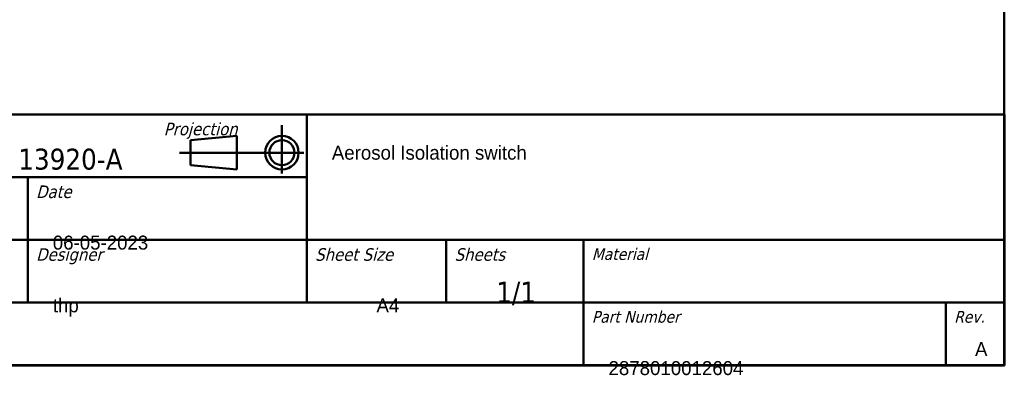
# Model space of a CAD drawing. Header units: millimetres. Extents: x 15 to 430, y 13 to 300.
# Tile 8 of 16: x 254 to 430, y 13 to 77. Entities that reach past the tile are written whole.
import ezdxf
from ezdxf.enums import TextEntityAlignment as Align

# ---------------------------------------------------------------- set-up
doc = ezdxf.new("R2018")
doc.units = ezdxf.units.MM
doc.header["$LTSCALE"] = 1.5
doc.layers.add('Border (ISO)', color=7, linetype='Continuous', lineweight=50)
doc.layers.add('Title (ISO)', color=7, linetype='Continuous', lineweight=50)
doc.styles.add('Note Text (ISO)', font='tahoma.ttf')
doc.styles.get("Standard").update_dxf_attribs({"font": 'tahoma.ttf'})

# ---------------------------------------------------------------- blocks, each defined once
blk = doc.blocks.new('Borders Border')
at = {"layer": 'Border (ISO)'}
for p, q in [((287, 200), (287, 10)), ((287, 10), (10, 10))]:
    blk.add_line(p, q, dxfattribs=at)
blk = doc.blocks.new('Title Blocks JKE')
at = {"layer": 'Title (ISO)'}
for p, q in [((100.89, 162.13), (290.89, 162.13)), ((207.56, 162.13), (207.56, 139.63)), ((290.89, 162.13), (290.89, 132.13)), ((204.59, 155.05), (204.59, 160.84)), ((193.66, 159.05), (199.2, 159.55)), ((193.66, 156.05), (193.66, 159.05)), ((199.2, 159.55), (199.2, 155.55)), ((207.2, 157.55), (192.34, 157.55)), ((199.2, 155.55), (193.66, 156.05)), ((140.89, 154.63), (207.56, 154.63)), ((174.22, 154.63), (174.22, 139.63)), ((140.89, 147.13), (290.89, 147.13)), ((224.22, 147.13), (224.22, 139.63)), ((240.61, 147.13), (240.61, 132.13)), ((140.89, 139.63), (290.89, 139.63)), ((283.89, 139.63), (283.89, 132.13)), ((290.89, 132.13), (100.89, 132.13))]:
    blk.add_line(p, q, dxfattribs=at)
for radius in [2, 1.5]:
    blk.add_circle((204.59, 157.55), radius, dxfattribs=at)
at = {"layer": 'Title (ISO)', "style": 'Note Text (ISO)'}
for s, insert, char_height, attachment_point in [('\\fTahoma|b0|i1;{\\H1.5000;Projection}', (190.47, 161.13), 1.5, 1), ('\\fTahoma|b0|i0;{\\H2.5000;DS/ISO 2768-1 mK, 13920-A}', (143.89, 155.13), 2.5, 7), ('\\fTahoma|b0|i1;{\\H1.5000;Date}', (175.22, 153.63), 1.5, 1), ('\\fTahoma|b0|i1;{\\H1.5000;Designer}', (175.22, 146.13), 1.5, 1), ('\\fTahoma|b0|i1;{\\H1.5000;Sheet Size}', (208.56, 146.13), 1.5, 1), ('\\fTahoma|b0|i1;{\\H1.5000;Sheets}', (225.22, 146.13), 1.5, 1), ('\\fTahoma|b0|i1;{\\H1.4000;Material}', (241.61, 146.13), 1.4, 1), ('\\fTahoma|b0|i1;{\\H1.4000;Part Number}', (241.61, 138.63), 1.4, 1), ('\\fTahoma|b0|i1;{\\H1.4000;Rev.}', (284.89, 138.63), 1.4, 1)]:
    blk.add_mtext(s, dxfattribs=dict(at, insert=insert, char_height=char_height, attachment_point=attachment_point))
at = {"layer": 'Title (ISO)', "insert": (232.56, 139.3), "char_height": 2.5, "attachment_point": 8, "line_spacing_factor": 2.4, "style": 'Note Text (ISO)'}
blk.add_mtext('\\fTahoma|b0|i0;{\\H2.5000;1/1}', dxfattribs=at)
at = {"layer": 'Title (ISO)', "lineweight": 30, "flags": 104}
for tag, p in [('DESCRIPTION', (210.56, 158.38)), ('TITLE', (210.56, 154.63)), ('SUBJECT', (210.56, 150.88))]:
    blk.add_attdef(tag, text='', height=2.5, dxfattribs=at).set_placement(p, align=Align.MIDDLE_LEFT)
for tag, height, p in [('MASS\\P3;', 2.5, (143.89, 147.63)), ('CREATION_DATE', 2.5, (177.22, 147.63)), ('Surface', 2.5, (143.89, 140.13)), ('MATERIAL', 2.5, (243.61, 140.13)), ('DESIGNER', 2.5, (177.22, 140.13)), ('Dimension', 2.5, (143.89, 132.63)), ('PART_NUMBER', 2.2, (243.61, 132.63))]:
    blk.add_attdef(tag, text='', height=height, dxfattribs=at).set_placement(p, align=Align.BOTTOM_LEFT)
blk.add_attdef('Sheet_Size', text='', height=2.5, dxfattribs=at).set_placement((215.89, 140.13), align=Align.BOTTOM_CENTER)
blk.add_attdef('REVISION_NUMBER', text='', height=2.2, dxfattribs=at).set_placement((287.39, 134.9), align=Align.MIDDLE_CENTER)

msp = doc.modelspace()

# ---------------------------------------------------------------- block references
at = {"xscale": 1.5, "yscale": 1.5, "zscale": 1.5}
msp.add_blockref('Borders Border', (0, 0), dxfattribs=at)
ref = msp.add_blockref('Title Blocks JKE', (-5.83, -183.2), dxfattribs=dict(xscale=1.5, yscale=1.5, zscale=1.5))
lines = msp.add_mtext('A4', dxfattribs={"layer": 'Title (ISO)', "insert": (318, 27), "char_height": 2.5, "attachment_point": 1})
ref.add_attrib('Sheet_Size', '', (318, 27), dxfattribs={"flags": 104}).embed_mtext(lines)
lines = msp.add_mtext('Aerosol Isolation switch', dxfattribs={"layer": 'Title (ISO)', "insert": (310, 54.37), "char_height": 2.5, "attachment_point": 1})
ref.add_attrib('DESCRIPTION', '', (310, 54.37), dxfattribs={"flags": 104}).embed_mtext(lines)
lines = msp.add_mtext('thp', dxfattribs={"layer": 'Title (ISO)', "insert": (260, 27), "char_height": 2.5, "attachment_point": 1})
ref.add_attrib('DESIGNER', '', (260, 27), dxfattribs={"flags": 104}).embed_mtext(lines)
lines = msp.add_mtext('06-05-2023', dxfattribs={"layer": 'Title (ISO)', "insert": (260, 38.25), "char_height": 2.5, "attachment_point": 1})
ref.add_attrib('CREATION_DATE', '', (260, 38.25), dxfattribs={"flags": 104}).embed_mtext(lines)
lines = msp.add_mtext('A', dxfattribs={"layer": 'Title (ISO)', "insert": (425.25, 19.15), "char_height": 2.5, "attachment_point": 1})
ref.add_attrib('REVISION_NUMBER', '', (425.25, 19.15), dxfattribs={"flags": 104}).embed_mtext(lines)
lines = msp.add_mtext('2878010012604', dxfattribs={"layer": 'Title (ISO)', "insert": (359.58, 15.75), "char_height": 2.5, "attachment_point": 1})
ref.add_attrib('PART_NUMBER', '', (359.58, 15.75), dxfattribs={"flags": 104}).embed_mtext(lines)

doc.saveas('drawing.dxf')
